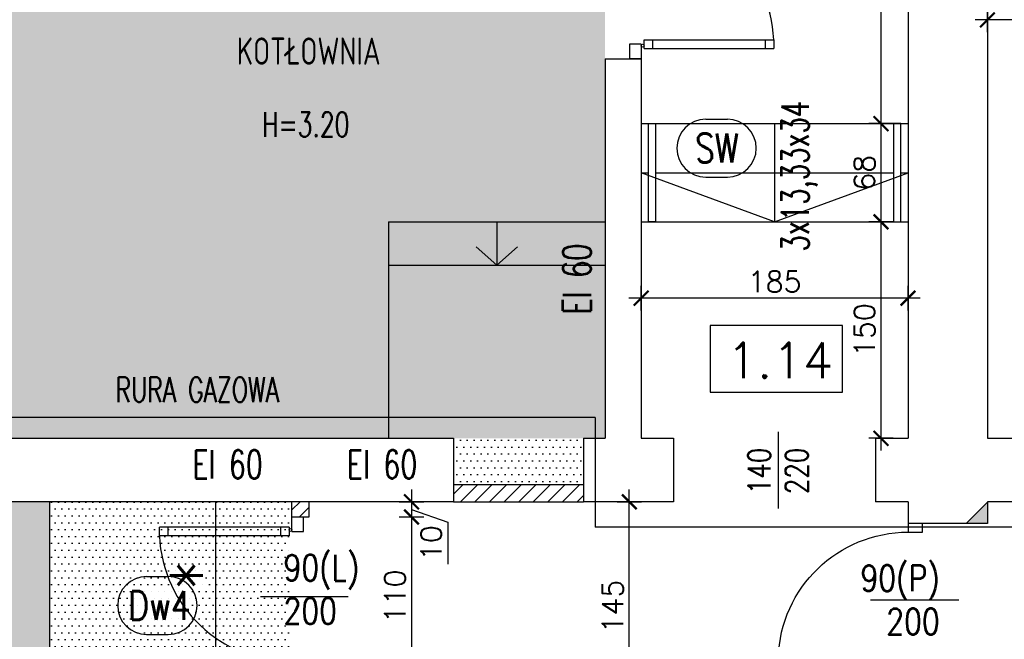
# Model space of a CAD drawing. Header units: millimetres. Extents: x 31969 to 285678, y -69766 to -1123.
# Tile 78 of 161: x 140257 to 140940, y -10296 to -9867. Entities that reach past the tile are written whole.
import ezdxf
from ezdxf.enums import TextEntityAlignment as Align
from ezdxf.lldxf.tags import DXFTag

# ---------------------------------------------------------------- set-up
doc = ezdxf.new("R2010")
doc.units = ezdxf.units.MM
for name, color, linetype in [('a-opis 1', 3, 'Continuous'), ('a-opis 3', 15, 'Continuous'), ('a-opis stolarki 1', 3, 'Continuous'), ('a-opis stolarki 2', 1, 'Continuous'), ('a-przekrój 2', 251, 'Continuous'), ('a-schody', 3, 'Continuous'), ('a-stolarka drzwiowa', 3, 'Continuous'), ('a-stolarka okienna', 3, 'Continuous'), ('a-szraf', 252, 'Continuous'), ('a-wymiary', 11, 'Continuous'), ('a-ściany działowe projektowane', 5, 'Continuous'), ('a-ściany istniejące murowane', 6, 'Continuous')]:
    doc.layers.add(name, color=color, linetype=linetype)
doc.styles.add('MAREK', font='simplex.shx')
doc.styles.add('RS01507', font='romans.shx', dxfattribs={"width": 0.7, "height": 0.15})
doc.styles.add('WYMIAR', font='romans.shx', dxfattribs={"width": 0.8})
tags = doc.linetypes.add('DASHED', pattern=[0.75, 0.5, -0.25]).pattern_tags.tags
tags[6:7] = [DXFTag(74, 4), DXFTag(75, 0), DXFTag(340, '0'), DXFTag(46, 1.0), DXFTag(50, 0.0), DXFTag(44, 0.0), DXFTag(45, 0.0)]
tags[4:5] = [DXFTag(74, 4), DXFTag(75, 0), DXFTag(340, '0'), DXFTag(46, 1.0), DXFTag(50, 0.0), DXFTag(44, 0.0), DXFTag(45, 0.0)]
doc.dimstyles.new('MAREK', dxfattribs={"dimscale": 0.85, "dimtxt": 17, "dimasz": 12, "dimexe": 10, "dimexo": 0.625, "dimgap": 5, "dimtad": 1, "dimdec": 1, "dimdsep": 46, "dimtxsty": 'MAREK', "dimblk1": 'ARCHTICK', "dimblk2": 'ARCHTICK', "dimsah": 1, "dimcen": 2.5, "dimdle": 10, "dimadec": 0, "dimazin": 0, "dimtfac": 1, "dimtdec": 1, "dimtmove": 1, "dimatfit": 3, "dimldrblk": 'ARCHTICK', "dimfxl": 0, "dimtolj": 1, "dimtzin": 0, "dimarcsym": 0})

# ---------------------------------------------------------------- blocks, each defined once
blk = doc.blocks.new('_ARCHTICK')
at = {"color": 0, "linetype": 'ByBlock', "const_width": 0.15}
blk.add_lwpolyline([(-0.5, -0.5), (0.5, 0.5)], dxfattribs=at)
blk = doc.blocks.new('*D106')
at = {"layer": 'a-wymiary', "color": 0, "lineweight": -2, "ltscale": 100}
for p, q in [((140928.07, -9875.72), (140928.07, -9858.72)), ((142442.07, -9875.19), (142442.07, -9858.72)), ((142450.57, -9867.22), (140919.57, -9867.22))]:
    blk.add_line(p, q, dxfattribs=at)
at = {"layer": 'DEFPOINTS', "color": 0, "ltscale": 100}
for p in [(140928.07, -9867.22), (142442.07, -9875.72), (140928.07, -9882.1)]:
    blk.add_point(p, dxfattribs=at)
at = {"layer": 'a-wymiary', "color": 0, "lineweight": -2, "ltscale": 100, "xscale": 10.2, "yscale": 10.2, "zscale": 10.2, "rotation": 180}
blk.add_blockref('_ARCHTICK', (140928.07, -9867.22), dxfattribs=at)
at = {"layer": 'a-wymiary', "color": 0, "lineweight": -2, "ltscale": 100, "xscale": 10.2, "yscale": 10.2, "zscale": 10.2}
blk.add_blockref('_ARCHTICK', (142442.07, -9867.22), dxfattribs=at)
at = {"layer": 'a-wymiary', "color": 0, "ltscale": 100, "insert": (141685.07, -9855.74), "char_height": 14.45, "attachment_point": 5, "style": 'MAREK'}
blk.add_mtext('\\A1;1514', dxfattribs=at)
blk = doc.blocks.new('A$C42BE72CD')
at = {"layer": 'a-stolarka drzwiowa'}
for p, q in [((6, 99.95), (0, 99.95)), ((6, 89.95), (6, 99.95)), ((96, 89.95), (96, 99.95)), ((96, 99.95), (102, 99.95)), ((0, 89.95), (6, 89.95)), ((6, 89.95), (9, 89.95)), ((6, 89.95), (6, 0)), ((9, 89.95), (9, 0)), ((102, 89.95), (96, 89.95)), ((9, 0), (6, 0))]:
    blk.add_line(p, q, dxfattribs=at)
at = {"layer": 'a-stolarka drzwiowa', "linetype": 'DASHED', "lineweight": 25, "ltscale": 20}
blk.add_arc((6, 89.95), 90, 271.91021, 0, dxfattribs=at)
blk = doc.blocks.new('*D149')
at = {"layer": 'a-wymiary', "color": 0, "lineweight": -2, "ltscale": 100}
for p, q in [((140688.07, -10068.49), (140688.07, -10051.49)), ((140873.07, -10068.49), (140873.07, -10051.49)), ((140881.57, -10059.99), (140679.57, -10059.99))]:
    blk.add_line(p, q, dxfattribs=at)
at = {"layer": 'DEFPOINTS', "color": 0, "ltscale": 100}
for p in [(140688.07, -10059.99), (140873.07, -10073.37), (140688.07, -10086.87)]:
    blk.add_point(p, dxfattribs=at)
at = {"layer": 'a-wymiary', "color": 0, "lineweight": -2, "ltscale": 100, "xscale": 10.2, "yscale": 10.2, "zscale": 10.2, "rotation": 180}
blk.add_blockref('_ARCHTICK', (140688.07, -10059.99), dxfattribs=at)
at = {"layer": 'a-wymiary', "color": 0, "lineweight": -2, "ltscale": 100, "xscale": 10.2, "yscale": 10.2, "zscale": 10.2}
blk.add_blockref('_ARCHTICK', (140873.07, -10059.99), dxfattribs=at)
at = {"layer": 'a-wymiary', "color": 0, "ltscale": 100, "insert": (140780.57, -10048.52), "char_height": 14.45, "attachment_point": 5, "style": 'MAREK'}
blk.add_mtext('\\A1;185', dxfattribs=at)
blk = doc.blocks.new('*D150')
at = {"layer": 'a-wymiary', "color": 0, "lineweight": -2, "ltscale": 100}
for p, q in [((140854.32, -10165.6), (140854.32, -9998.6)), ((140862.82, -10007.1), (140845.82, -10007.1)), ((140862.82, -10157.1), (140845.82, -10157.1))]:
    blk.add_line(p, q, dxfattribs=at)
at = {"layer": 'DEFPOINTS', "color": 0, "ltscale": 100}
for p in [(140854.32, -10007.1), (140873.07, -10007.1), (140873.07, -10157.1)]:
    blk.add_point(p, dxfattribs=at)
at = {"layer": 'a-wymiary', "color": 0, "lineweight": -2, "ltscale": 100, "xscale": 10.2, "yscale": 10.2, "zscale": 10.2}
for p, rotation in [((140854.32, -10007.1), 90), ((140854.32, -10157.1), 270)]:
    blk.add_blockref('_ARCHTICK', p, dxfattribs=dict(at, rotation=rotation))
at = {"layer": 'a-wymiary', "color": 0, "ltscale": 100, "insert": (140842.84, -10082.1), "char_height": 14.45, "attachment_point": 5, "rotation": 90, "style": 'MAREK'}
blk.add_mtext('\\A1;150', dxfattribs=at)
blk = doc.blocks.new('*D151')
at = {"layer": 'a-wymiary', "color": 0, "lineweight": -2, "ltscale": 100}
for p, q in [((140854.32, -10015.6), (140854.32, -9930.6)), ((140862.82, -9939.1), (140845.82, -9939.1)), ((140862.82, -10007.1), (140845.82, -10007.1))]:
    blk.add_line(p, q, dxfattribs=at)
at = {"layer": 'DEFPOINTS', "color": 0, "ltscale": 100}
for p in [(140854.32, -9939.1), (140873.07, -9939.1), (140873.07, -10007.1)]:
    blk.add_point(p, dxfattribs=at)
at = {"layer": 'a-wymiary', "color": 0, "lineweight": -2, "ltscale": 100, "xscale": 10.2, "yscale": 10.2, "zscale": 10.2}
for p, rotation in [((140854.32, -9939.1), 90), ((140854.32, -10007.1), 270)]:
    blk.add_blockref('_ARCHTICK', p, dxfattribs=dict(at, rotation=rotation))
at = {"layer": 'a-wymiary', "color": 0, "ltscale": 100, "insert": (140842.84, -9973.1), "char_height": 14.45, "attachment_point": 5, "rotation": 90, "style": 'MAREK'}
blk.add_mtext('\\A1;68', dxfattribs=at)
blk = doc.blocks.new('*D152')
at = {"layer": 'a-wymiary', "color": 0, "lineweight": -2, "ltscale": 100}
for p, q in [((140854.32, -9947.6), (140854.32, -9595.6)), ((140862.82, -9604.1), (140845.82, -9604.1)), ((140862.82, -9939.1), (140845.82, -9939.1))]:
    blk.add_line(p, q, dxfattribs=at)
at = {"layer": 'DEFPOINTS', "color": 0, "ltscale": 100}
for p in [(140854.32, -9604.1), (140873.07, -9604.1), (140873.07, -9939.1)]:
    blk.add_point(p, dxfattribs=at)
at = {"layer": 'a-wymiary', "color": 0, "lineweight": -2, "ltscale": 100, "xscale": 10.2, "yscale": 10.2, "zscale": 10.2}
for p, rotation in [((140854.32, -9604.1), 90), ((140854.32, -9939.1), 270)]:
    blk.add_blockref('_ARCHTICK', p, dxfattribs=dict(at, rotation=rotation))
at = {"layer": 'a-wymiary', "color": 0, "ltscale": 100, "insert": (140842.84, -9771.6), "char_height": 14.45, "attachment_point": 5, "rotation": 90, "style": 'MAREK'}
blk.add_mtext('\\A1;335', dxfattribs=at)
blk = doc.blocks.new('*D157')
at = {"layer": 'a-wymiary', "color": 0, "lineweight": -2, "ltscale": 100}
for p, q in [((140679.86, -10354.6), (140679.86, -10192.6)), ((140671.36, -10201.1), (140688.36, -10201.1)), ((140672.79, -10346.1), (140688.36, -10346.1))]:
    blk.add_line(p, q, dxfattribs=at)
at = {"layer": 'DEFPOINTS', "color": 0, "ltscale": 100}
for p in [(140663.14, -10201.1), (140679.86, -10201.1), (140672.26, -10346.1)]:
    blk.add_point(p, dxfattribs=at)
at = {"layer": 'a-wymiary', "color": 0, "lineweight": -2, "ltscale": 100, "xscale": 10.2, "yscale": 10.2, "zscale": 10.2}
for p, rotation in [((140679.86, -10201.1), 90), ((140679.86, -10346.1), 270)]:
    blk.add_blockref('_ARCHTICK', p, dxfattribs=dict(at, rotation=rotation))
at = {"layer": 'a-wymiary', "color": 0, "ltscale": 100, "insert": (140668.38, -10273.6), "char_height": 14.45, "attachment_point": 5, "rotation": 90, "style": 'MAREK'}
blk.add_mtext('\\A1;145', dxfattribs=at)
blk = doc.blocks.new('*D1206')
at = {"layer": 'a-wymiary', "color": 0, "lineweight": -2, "ltscale": 100}
for p, q in [((140528.93, -10192.6), (140528.93, -10220.1)), ((140520.43, -10201.1), (140537.43, -10201.1)), ((140528.93, -10206.35), (140554.01, -10215.14)), ((140520.43, -10211.6), (140537.43, -10211.6)), ((140554.01, -10215.14), (140554.01, -10244.28))]:
    blk.add_line(p, q, dxfattribs=at)
at = {"layer": 'DEFPOINTS', "color": 0, "ltscale": 100}
for p in [(140458.07, -10201.1), (140458.07, -10211.6), (140528.93, -10211.6)]:
    blk.add_point(p, dxfattribs=at)
at = {"layer": 'a-wymiary', "color": 0, "lineweight": -2, "ltscale": 100, "xscale": 10.2, "yscale": 10.2, "zscale": 10.2}
for p, rotation in [((140528.93, -10201.1), 90), ((140528.93, -10211.6), 270)]:
    blk.add_blockref('_ARCHTICK', p, dxfattribs=dict(at, rotation=rotation))
at = {"layer": 'a-wymiary', "color": 0, "ltscale": 100, "insert": (140542.53, -10229.71), "char_height": 14.45, "attachment_point": 5, "rotation": 90, "style": 'MAREK'}
blk.add_mtext('\\A1;10', dxfattribs=at)
blk = doc.blocks.new('*D1207')
at = {"layer": 'a-wymiary', "color": 0, "lineweight": -2, "ltscale": 100}
for p, q in [((140528.93, -10203.1), (140528.93, -10330.1)), ((140520.43, -10211.6), (140537.43, -10211.6)), ((140520.43, -10321.6), (140537.43, -10321.6))]:
    blk.add_line(p, q, dxfattribs=at)
at = {"layer": 'DEFPOINTS', "color": 0, "ltscale": 100}
for p in [(140458.07, -10211.6), (140458.07, -10321.6), (140528.93, -10321.6)]:
    blk.add_point(p, dxfattribs=at)
at = {"layer": 'a-wymiary', "color": 0, "lineweight": -2, "ltscale": 100, "xscale": 10.2, "yscale": 10.2, "zscale": 10.2}
for p, rotation in [((140528.93, -10211.6), 90), ((140528.93, -10321.6), 270)]:
    blk.add_blockref('_ARCHTICK', p, dxfattribs=dict(at, rotation=rotation))
at = {"layer": 'a-wymiary', "color": 0, "ltscale": 100, "insert": (140517.46, -10266.6), "char_height": 14.45, "attachment_point": 5, "rotation": 90, "style": 'MAREK'}
blk.add_mtext('\\A1;110', dxfattribs=at)

msp = doc.modelspace()

# ---------------------------------------------------------------- hatches: boundary and pattern name
at = {"layer": 'a-opis 1', "ltscale": 100}
h = msp.add_hatch(color=256, dxfattribs=at)
h.dxf.hatch_style = 1
h.paths.add_polyline_path([(140928.07, -10201.38), (140928.07, -10216.1), (140913.35, -10216.1), (140918.87, -10210.58), (140922.55, -10210.58), (140922.55, -10206.9)])
h.paths.add_polyline_path([(140922.55, -10206.9), (140922.55, -10210.58), (140918.87, -10210.58)], flags=17)
at = {"layer": 'a-przekrój 2', "ltscale": 0.1}
h = msp.add_hatch(dxfattribs=at)
h.set_pattern_fill('LINE', color=256, scale=2.25, angle=45)
h.paths.add_polyline_path([(140648.07, -10189.1), (140558.07, -10189.1), (140558.07, -10201.1), (140648.07, -10201.1)])
h = msp.add_hatch(dxfattribs=at)
h.set_pattern_fill('LINE', color=256, scale=2.25, angle=45)
h.paths.add_polyline_path([(140458.07, -10201.1), (140446.07, -10201.1), (140446.07, -10211.6), (140454.07, -10211.6), (140458.07, -10211.6)])
h.paths.add_polyline_path([(140458.07, -10321.6), (140446.07, -10321.6), (140446.07, -10332.1), (140458.07, -10332.1)])
at = {"layer": 'a-szraf', "ltscale": 30}
h = msp.add_hatch(dxfattribs=at)
h.set_pattern_fill('DOTS', color=256, scale=3)
h.set_pattern_definition([(0, (0, -3342.232), (2.38125, 4.7625), [0, -4.7625])])
h.paths.add_polyline_path([(140443.07, -10347.1), (140213.07, -10347.1), (140213.07, -10605.1), (140443.07, -10605.1)])
h.paths.add_polyline_path([(140278.07, -10201.1), (140213.07, -10201.1), (140213.07, -10332.1), (140278.07, -10332.1)])
h.paths.add_polyline_path([(140663.07, -9604.1), (140213.07, -9604.1), (140213.07, -10157.1), (140663.07, -10157.1)])
h = msp.add_hatch(dxfattribs=at)
h.set_pattern_fill('DOTS', color=256, scale=3)
h.paths.add_polyline_path([(140648.07, -10157.1), (140558.07, -10157.1), (140558.07, -10189.1), (140648.07, -10189.1)])
h = msp.add_hatch(dxfattribs=at)
h.set_pattern_fill('DOTS', color=256, scale=3)
h.paths.add_polyline_path([(140393.07, -10332.1), (140298.07, -10332.1), (140298.07, -10347.1), (140393.07, -10347.1)])
h.paths.add_polyline_path([(140446.07, -10201.1), (140278.07, -10201.1), (140278.07, -10332.1), (140446.07, -10332.1)])

# ---------------------------------------------------------------- linework, layer by layer
at = {"layer": 'a-opis 1', "ltscale": 100}
for p, q in [((140913.35, -10216.1), (140928.07, -10201.38)), ((140928.07, -10201.38), (140928.07, -10216.1)), ((140928.07, -10216.1), (140913.35, -10216.1))]:
    msp.add_line(p, q, dxfattribs=at)
at = {"layer": 'a-opis 3'}
msp.add_lwpolyline([(140827.73, -10078.89), (140735.81, -10078.89), (140735.81, -10125.13), (140827.73, -10125.13)], close=True, dxfattribs=at)
at = {"layer": 'a-opis stolarki 1'}
for p, q in [((140783.07, -10152.54), (140783.07, -10205.65)), ((140783.07, -10152.54), (140783.07, -10205.65)), ((140424.3, -10266.6), (140485.09, -10266.6)), ((140846.94, -10269.1), (140908.23, -10269.1))]:
    msp.add_line(p, q, dxfattribs=at)
at = {"layer": 'a-opis stolarki 2'}
for p, q in [((140345.31, -10252.86), (140360.31, -10252.86)), ((140345.31, -10292.95), (140360.31, -10292.95))]:
    msp.add_line(p, q, dxfattribs=at)
for centre, start, end in [((140345.31, -10272.91), 90, 270), ((140360.31, -10272.91), 270, 90)]:
    msp.add_arc(centre, 20.05, start, end, dxfattribs=at)
at = {"layer": 'a-schody'}
for p, q in [((140732.81, -9936.06), (140747.81, -9936.06)), ((140688.07, -9939.1), (140873.07, -9939.1)), ((140780.57, -9939.1), (140780.57, -10007.1)), ((140688.07, -9973.1), (140693.07, -9973.1)), ((140780.57, -10007.1), (140688.07, -9973.1)), ((140698.07, -9973.1), (140863.07, -9973.1)), ((140732.81, -9976.15), (140747.81, -9976.15)), ((140780.57, -10007.1), (140873.07, -9973.1)), ((140868.07, -9973.1), (140873.07, -9973.1)), ((140513.07, -10007.1), (140513.07, -10157.1)), ((140513.07, -10007.1), (140663.07, -10007.1)), ((140588.07, -10007.1), (140588.07, -10037.1)), ((140688.07, -10007.1), (140873.07, -10007.1)), ((140588.07, -10037.1), (140573.73, -10024.49)), ((140588.07, -10037.1), (140602.41, -10024.49)), ((140513.07, -10037.1), (140663.07, -10037.1)), ((140278.07, -10201.1), (140278.07, -10332.1)), ((140393.07, -10201.1), (140393.07, -10332.1))]:
    msp.add_line(p, q, dxfattribs=at)
for points in [[(140693.07, -9939.1), (140698.07, -9939.1), (140698.07, -10007.1), (140693.07, -10007.1)], [(140868.07, -9939.1), (140863.07, -9939.1), (140863.07, -10007.1), (140868.07, -10007.1)]]:
    msp.add_lwpolyline(points, close=True, dxfattribs=at)
for centre, start, end in [((140732.81, -9956.1), 90, 270), ((140747.81, -9956.1), 270, 90)]:
    msp.add_arc(centre, 20.05, start, end, dxfattribs=at)
at = {"layer": 'a-stolarka drzwiowa'}
for p, q in [((140690.07, -9887.1), (140690.07, -9881.1)), ((140690.07, -9881.1), (140779.98, -9881.1)), ((140696.07, -9887.1), (140696.07, -9881.1)), ((140773.98, -9881.1), (140773.98, -9887.1)), ((140779.98, -9881.1), (140779.98, -9887.1)), ((140680.07, -9884.1), (140680.07, -9894.1)), ((140688.07, -9884.1), (140680.07, -9884.1)), ((140688.07, -9884.1), (140688.07, -9894.1)), ((140690.07, -9887.1), (140779.98, -9887.1)), ((140688.07, -9894.1), (140680.07, -9894.1)), ((140446.07, -10221.6), (140446.07, -10211.6)), ((140446.07, -10211.6), (140454.07, -10211.6)), ((140454.07, -10221.6), (140454.07, -10211.6)), ((140444.07, -10218.6), (140354.16, -10218.6)), ((140354.16, -10224.6), (140354.16, -10218.6)), ((140360.16, -10224.6), (140360.16, -10218.6)), ((140438.07, -10218.6), (140438.07, -10224.6)), ((140444.07, -10218.6), (140444.07, -10224.6)), ((140446.07, -10221.6), (140454.07, -10221.6)), ((140444.07, -10224.6), (140354.16, -10224.6))]:
    msp.add_line(p, q, dxfattribs=at)
for centre in [(140689.07, -9885.1), (140445.07, -10220.6)]:
    msp.add_circle(centre, 1, dxfattribs=at)
at = {"layer": 'a-stolarka drzwiowa', "linetype": 'DASHED', "lineweight": 25, "ltscale": 20}
for centre, start, end in [((140689.07, -9885.1), 2.51931, 90.52078), ((140445.07, -10220.6), 182.51931, 270.52078)]:
    msp.add_arc(centre, 91, start, end, dxfattribs=at)
at = {"layer": 'a-stolarka okienna', "linetype": 'DASHED', "lineweight": 25, "ltscale": 40}
for p, q in [((140656.09, -10142.71), (140213.07, -10142.71)), ((140656.09, -10142.71), (140656.09, -10218.55)), ((143522.33, -10218.55), (140656.09, -10218.55))]:
    msp.add_line(p, q, dxfattribs=at)
at = {"layer": 'a-ściany działowe projektowane', "ltscale": 20}
for p, q in [((140558.07, -10189.1), (140648.07, -10189.1)), ((140446.07, -10211.6), (140446.07, -10201.1)), ((140458.07, -10211.6), (140458.07, -10201.1)), ((140558.07, -10201.1), (140648.07, -10201.1)), ((140446.07, -10211.6), (140458.07, -10211.6))]:
    msp.add_line(p, q, dxfattribs=at)
at = {"layer": 'a-ściany istniejące murowane'}
for p, q in [((140873.07, -9604.1), (140873.07, -10157.1)), ((140928.07, -9604.1), (140928.07, -10157.1)), ((140663.07, -9894.1), (140663.07, -10157.1)), ((140663.07, -9894.1), (140688.07, -9894.1)), ((140688.07, -9894.1), (140688.07, -10157.1)), ((140213.07, -10157.1), (140558.07, -10157.1)), ((140558.07, -10157.1), (140558.07, -10201.1)), ((140648.07, -10157.1), (140663.07, -10157.1)), ((140648.07, -10157.1), (140648.07, -10201.1)), ((140688.07, -10157.1), (140710.57, -10157.1)), ((140710.57, -10157.1), (140710.57, -10201.1)), ((140850.57, -10157.1), (140850.57, -10201.1)), ((140850.57, -10157.1), (140873.07, -10157.1)), ((140928.07, -10157.1), (141161.07, -10157.1)), ((140558.07, -10201.1), (140213.07, -10201.1)), ((140710.57, -10201.1), (140648.07, -10201.1)), ((140873.07, -10201.1), (140850.57, -10201.1)), ((140873.07, -10201.1), (140873.07, -10216.1)), ((140928.07, -10201.1), (140928.07, -10216.1)), ((141161.07, -10201.1), (140928.07, -10201.1)), ((140928.07, -10216.1), (140873.07, -10216.1)), ((140928.07, -10216.1), (140873.07, -10216.1))]:
    msp.add_line(p, q, dxfattribs=at)

# ---------------------------------------------------------------- block references
at = {"layer": 'a-stolarka drzwiowa', "ltscale": 100, "xscale": -1, "rotation": 270}
msp.add_blockref('A$C42BE72CD', (140783.12, -10318.1), dxfattribs=at)

# ---------------------------------------------------------------- texts
at = {"layer": 'a-opis 1', "ltscale": 40, "style": 'RS01507', "width": 0.7}
for s, height, p in [('KOTŁOWNIA', 18.813, (140407.78, -9898.26)), (' H=3.20', 17.103, (140417.14, -9948.17))]:
    msp.add_text(s, height=height, dxfattribs=at).set_placement(p)
msp.add_text('3x13,33x34', height=18.913, rotation=90, dxfattribs=at).set_placement((140794.81, -10027.65), align=Align.MIDDLE_LEFT)
msp.add_text('RURA GAZOWA', height=17.1027, dxfattribs=at).set_placement((140323.75, -10123.4), align=Align.MIDDLE_LEFT)
at = {"layer": 'a-opis 3', "style": 'MAREK'}
msp.add_text('1.14', height=24.659, dxfattribs=at).set_placement((140747.29, -10115.42))
at = {"layer": 'a-opis 3', "ltscale": 40, "char_height": 19.613, "width": 649.6209, "attachment_point": 7, "rotation": 90, "style": 'RS01507'}
for insert in [(140653.43, -10047.28), (140653.43, -10275.74)]:
    msp.add_mtext('{\\W7.6055;  }EI 60', dxfattribs=dict(at, insert=insert))
at = {"layer": 'a-opis 3', "ltscale": 40, "char_height": 19.613, "width": 649.6209, "attachment_point": 7, "style": 'RS01507'}
for insert in [(140172.46, -10185.02), (140279.54, -10185.02)]:
    msp.add_mtext('{\\W7.6055;  }EI 60', dxfattribs=dict(at, insert=insert))
at = {"layer": 'a-opis stolarki 1', "insert": (140803.72, -10163.65), "char_height": 15.6, "width": 31.0646, "attachment_point": 9, "rotation": 90, "style": 'WYMIAR'}
msp.add_mtext('\\P140\\P220', dxfattribs=at)
at = {"layer": 'a-opis stolarki 1', "char_height": 18, "width": 35.8438, "style": 'WYMIAR'}
for s, insert, attachment_point in [('{\\W0.995659; }\\P90(L)\\P200', (140440.23, -10207.71), 1), ('\\P90(P)\\P200', (140895.01, -10292.97), 9)]:
    msp.add_mtext(s, dxfattribs=dict(at, insert=insert, attachment_point=attachment_point))
at = {"layer": 'a-opis stolarki 2', "insert": (140375.96, -10282.92), "char_height": 20.047, "width": 23.6587, "attachment_point": 9, "style": 'WYMIAR'}
msp.add_mtext('Dw4', dxfattribs=at)
at = {"layer": 'a-opis stolarki 2', "insert": (140361.32, -10300.44), "char_height": 40.095, "attachment_point": 1, "rotation": 90, "style": 'WYMIAR'}
msp.add_mtext_dynamic_manual_height_columns('\\A1;{\\W1.35983; }*', width=124.3193, gutter_width=12.5, heights=[0], dxfattribs=at)
at = {"layer": 'a-schody', "insert": (140755.68, -9966), "char_height": 20.047, "width": 23.6587, "attachment_point": 9, "style": 'WYMIAR'}
msp.add_mtext('SW', dxfattribs=at)

# ---------------------------------------------------------------- dimensions: what is measured, and where the dimension line sits
at = {"layer": 'a-wymiary', "ltscale": 100}
for base, p1, p2, picture, middle in [((140854.32, -9604.1), (140873.07, -9939.1), (140873.07, -9604.1), '*D152', (140842.84, -9771.6)), ((140854.32, -9939.1), (140873.07, -10007.1), (140873.07, -9939.1), '*D151', (140842.84, -9973.1)), ((140854.32, -10007.1), (140873.07, -10157.1), (140873.07, -10007.1), '*D150', (140842.84, -10082.1)), ((140679.86, -10201.1), (140672.26, -10346.1), (140663.14, -10201.1), '*D157', (140668.38, -10273.6)), ((140528.93, -10321.6), (140458.07, -10211.6), (140458.07, -10321.6), '*D1207', (140517.46, -10266.6))]:
    dim = msp.add_linear_dim(base=base, p1=p1, p2=p2, angle=90, dimstyle='MAREK', dxfattribs=at)
    dim.commit()
    dim.dimension.update_dxf_attribs({"geometry": picture, "text_midpoint": middle})
for base, p1, p2, picture, middle in [((140928.07, -9867.22), (142442.07, -9875.72), (140928.07, -9882.1), '*D106', (141685.07, -9855.74)), ((140688.07, -10059.99), (140873.07, -10073.37), (140688.07, -10086.87), '*D149', (140780.57, -10048.52))]:
    dim = msp.add_linear_dim(base=base, p1=p1, p2=p2, dimstyle='MAREK', dxfattribs=at)
    dim.commit()
    dim.dimension.update_dxf_attribs({"geometry": picture, "text_midpoint": middle})
dim = msp.add_linear_dim(base=(140528.93, -10211.6), p1=(140458.07, -10201.1), p2=(140458.07, -10211.6), angle=90, text='10', dimstyle='MAREK', dxfattribs=at)
dim.commit()
dim.dimension.update_dxf_attribs({"geometry": '*D1206', "text_midpoint": (140554.01, -10219.39), "dimtype": 160})

doc.saveas('drawing.dxf')
